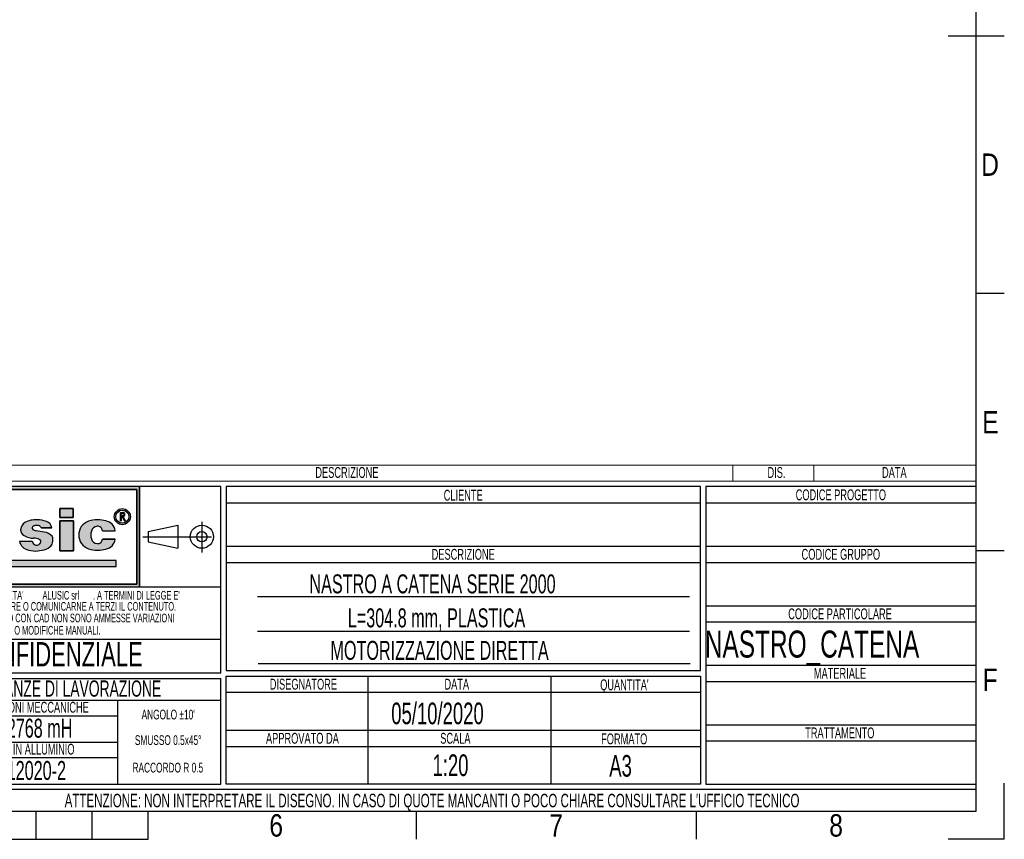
# Model space of a CAD drawing. Header units: millimetres. Extents: x 0 to 420, y 0 to 297.
# Tile 58 of 73: x 238 to 420, y 0 to 151. Entities that reach past the tile are written whole.
import ezdxf
from ezdxf.enums import TextEntityAlignment as Align

# ---------------------------------------------------------------- set-up
doc = ezdxf.new("R2010")
doc.units = ezdxf.units.MM
doc.linetypes.add('CENTERX2', pattern=[20.319999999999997, 12.7, -2.54, 2.54, -2.54])
doc.layers.add('CARTIGLIO', color=140, linetype='Continuous')
doc.styles.add('SLDTEXTSTYLE0', font='TXT', dxfattribs={"width": 0.6382978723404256})
doc.styles.add('SLDTEXTSTYLE1', font='TXT', dxfattribs={"width": 0.675})
doc.styles.add('SLDTEXTSTYLE2', font='TXT', dxfattribs={"width": 0.8214676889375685})

# ---------------------------------------------------------------- blocks, each defined once
blk = doc.blocks.new('SW_NOTE_0')
at = {"layer": 'CARTIGLIO', "color": 0, "insert": (1.968085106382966, 2.578135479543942), "char_height": 2, "attachment_point": 2, "style": 'SLDTEXTSTYLE0'}
blk.add_mtext('DIS.', dxfattribs=at)
blk = doc.blocks.new('SW_NOTE_0_1')
at = {"layer": 'CARTIGLIO', "color": 0, "insert": (7.101063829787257, 2.578135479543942), "char_height": 2, "attachment_point": 2, "style": 'SLDTEXTSTYLE0'}
blk.add_mtext('DESCRIZIONE', dxfattribs=at)
blk = doc.blocks.new('SW_NOTE_0_2')
at = {"layer": 'CARTIGLIO', "color": 0, "insert": (2.845744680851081, 2.578135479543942), "char_height": 2, "attachment_point": 2, "style": 'SLDTEXTSTYLE0'}
blk.add_mtext('DATA', dxfattribs=at)
blk = doc.blocks.new('SW_NOTE_0_4')
at = {"layer": 'CARTIGLIO', "color": 0, "insert": (14.05585106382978, 4.511737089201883), "char_height": 3.5, "attachment_point": 2, "style": 'SLDTEXTSTYLE0'}
blk.add_mtext('UNI-EN 12020-2', dxfattribs=at)
blk = doc.blocks.new('SW_NOTE_0_5')
at = {"layer": 'CARTIGLIO', "color": 0, "insert": (13.85638297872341, 2.578135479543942), "char_height": 2, "attachment_point": 2, "style": 'SLDTEXTSTYLE0'}
blk.add_mtext('PER PROFILI IN ALLUMINIO', dxfattribs=at)
blk = doc.blocks.new('SW_NOTE_0_6')
at = {"layer": 'CARTIGLIO', "color": 0, "insert": (15.68484042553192, 4.511737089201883), "char_height": 3.5, "attachment_point": 2, "style": 'SLDTEXTSTYLE0'}
blk.add_mtext('UNI-ISO 2768 mH', dxfattribs=at)
blk = doc.blocks.new('SW_NOTE_0_7')
at = {"layer": 'CARTIGLIO', "color": 0, "insert": (18.30319148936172, 2.578135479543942), "char_height": 2, "attachment_point": 2, "style": 'SLDTEXTSTYLE0'}
blk.add_mtext('PER LAVORAZIONI MECCANICHE', dxfattribs=at)
blk = doc.blocks.new('SW_NOTE_0_8')
at = {"layer": 'CARTIGLIO', "color": 0, "insert": (8.569148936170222, 2.320321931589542), "char_height": 1.8, "attachment_point": 2, "style": 'SLDTEXTSTYLE0'}
blk.add_mtext('RACCORDO R 0.5', dxfattribs=at)
blk = doc.blocks.new('SW_NOTE_0_9')
at = {"layer": 'CARTIGLIO', "color": 0, "char_height": 1.6, "attachment_point": 2, "style": 'SLDTEXTSTYLE0'}
for s, insert in [("DISEGNO DI PROPRIETA'", (10.27659574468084, 2.062508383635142)), ('ALUSIC srl', (25.45120500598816, 2.062508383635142)), (". A TERMINI DI LEGGE E'", (39.41078027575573, 2.062508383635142))]:
    blk.add_mtext(s, dxfattribs=dict(at, insert=insert))
blk = doc.blocks.new('SW_NOTE_0_10')
at = {"layer": 'CARTIGLIO', "color": 0, "insert": (10.40425531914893, 2.062508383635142), "char_height": 1.6, "attachment_point": 2, "style": 'SLDTEXTSTYLE0'}
blk.add_mtext('O MODIFICHE MANUALI.', dxfattribs=at)
blk = doc.blocks.new('SW_NOTE_0_11')
at = {"layer": 'CARTIGLIO', "color": 0, "insert": (7.587765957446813, 2.320321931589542), "char_height": 1.8, "attachment_point": 2, "style": 'SLDTEXTSTYLE0'}
blk.add_mtext('SMUSSO 0.5x45°', dxfattribs=at)
blk = doc.blocks.new('SW_NOTE_0_12')
at = {"layer": 'CARTIGLIO', "color": 0, "insert": (27.3404255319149, 2.062508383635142), "char_height": 1.6, "attachment_point": 2, "style": 'SLDTEXTSTYLE0'}
blk.add_mtext('VIETATO RIPRODURRE O COMUNICARNE A TERZI IL CONTENUTO.', dxfattribs=at)
blk = doc.blocks.new('SW_NOTE_0_13')
at = {"layer": 'CARTIGLIO', "color": 0, "insert": (28.04255319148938, 2.062508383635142), "char_height": 1.6, "attachment_point": 2, "style": 'SLDTEXTSTYLE0'}
blk.add_mtext('DISEGNO ESEGUITO CON CAD NON SONO AMMESSE VARIAZIONI', dxfattribs=at)
blk = doc.blocks.new('SW_NOTE_0_14')
at = {"layer": 'CARTIGLIO', "color": 0, "insert": (21.07265624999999, 5.800804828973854), "char_height": 4.500000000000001, "attachment_point": 2, "style": 'SLDTEXTSTYLE1'}
blk.add_mtext('CONFIDENZIALE', dxfattribs=at)
blk = doc.blocks.new('SW_NOTE_0_15')
at = {"layer": 'CARTIGLIO', "color": 0, "insert": (23.93617021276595, 3.867203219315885), "char_height": 3, "attachment_point": 2, "style": 'SLDTEXTSTYLE0'}
blk.add_mtext('TOLLERANZE DI LAVORAZIONE', dxfattribs=at)
blk = doc.blocks.new('SW_NOTE_0_16')
at = {"layer": 'CARTIGLIO', "color": 0, "insert": (6.67819148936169, 2.320321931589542), "char_height": 1.8, "attachment_point": 2, "style": 'SLDTEXTSTYLE0'}
blk.add_mtext("ANGOLO ±10'", dxfattribs=at)
blk = doc.blocks.new('SW_NOTE_0_17')
at = {"layer": 'CARTIGLIO', "color": 0, "insert": (10.69148936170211, 2.578135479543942), "char_height": 2, "attachment_point": 2, "style": 'SLDTEXTSTYLE0'}
blk.add_mtext('CODICE PROGETTO', dxfattribs=at)
blk = doc.blocks.new('SW_NOTE_0_18')
at = {"layer": 'CARTIGLIO', "color": 0, "insert": (9.547872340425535, 2.578135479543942), "char_height": 2, "attachment_point": 2, "style": 'SLDTEXTSTYLE0'}
blk.add_mtext('CODICE GRUPPO', dxfattribs=at)
blk = doc.blocks.new('SW_NOTE_0_19')
at = {"layer": 'CARTIGLIO', "color": 0, "insert": (12.15425531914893, 2.578135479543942), "char_height": 2, "attachment_point": 2, "style": 'SLDTEXTSTYLE0'}
blk.add_mtext('CODICE PARTICOLARE', dxfattribs=at)
blk = doc.blocks.new('SW_NOTE_0_20')
at = {"layer": 'CARTIGLIO', "color": 0, "insert": (5.691489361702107, 2.578135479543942), "char_height": 2, "attachment_point": 2, "style": 'SLDTEXTSTYLE0'}
blk.add_mtext('MATERIALE', dxfattribs=at)
blk = doc.blocks.new('SW_NOTE_0_21')
at = {"layer": 'CARTIGLIO', "color": 0, "insert": (4.228723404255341, 2.578135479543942), "char_height": 2, "attachment_point": 2, "style": 'SLDTEXTSTYLE0'}
blk.add_mtext('CLIENTE', dxfattribs=at)
blk = doc.blocks.new('SW_NOTE_0_22')
at = {"layer": 'CARTIGLIO', "color": 0, "insert": (7.101063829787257, 2.578135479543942), "char_height": 2, "attachment_point": 2, "style": 'SLDTEXTSTYLE0'}
blk.add_mtext('DESCRIZIONE', dxfattribs=at)
blk = doc.blocks.new('SW_NOTE_0_23')
at = {"layer": 'CARTIGLIO', "color": 0, "insert": (5.558510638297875, 2.578135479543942), "char_height": 2, "attachment_point": 2, "style": 'SLDTEXTSTYLE0'}
blk.add_mtext("QUANTITA'", dxfattribs=at)
blk = doc.blocks.new('SW_NOTE_0_24')
at = {"layer": 'CARTIGLIO', "color": 0, "insert": (2.845744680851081, 2.578135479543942), "char_height": 2, "attachment_point": 2, "style": 'SLDTEXTSTYLE0'}
blk.add_mtext('DATA', dxfattribs=at)
blk = doc.blocks.new('SW_NOTE_0_25')
at = {"layer": 'CARTIGLIO', "color": 0, "insert": (7.606382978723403, 2.578135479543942), "char_height": 2, "attachment_point": 2, "style": 'SLDTEXTSTYLE0'}
blk.add_mtext('DISEGNATORE', dxfattribs=at)
blk = doc.blocks.new('SW_NOTE_0_26')
at = {"layer": 'CARTIGLIO', "color": 0, "insert": (5.398936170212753, 2.578135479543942), "char_height": 2, "attachment_point": 2, "style": 'SLDTEXTSTYLE0'}
blk.add_mtext('FORMATO', dxfattribs=at)
blk = doc.blocks.new('SW_NOTE_0_27')
at = {"layer": 'CARTIGLIO', "color": 0, "insert": (8.670212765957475, 2.578135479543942), "char_height": 2, "attachment_point": 2, "style": 'SLDTEXTSTYLE0'}
blk.add_mtext('APPROVATO DA', dxfattribs=at)
blk = doc.blocks.new('SW_NOTE_0_28')
at = {"layer": 'CARTIGLIO', "color": 0, "insert": (3.510638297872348, 2.578135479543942), "char_height": 2, "attachment_point": 2, "style": 'SLDTEXTSTYLE0'}
blk.add_mtext('SCALA', dxfattribs=at)
blk = doc.blocks.new('SW_NOTE_0_29')
at = {"layer": 'CARTIGLIO', "color": 0, "insert": (85.40558510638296, 3.222669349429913), "char_height": 2.5, "attachment_point": 2, "style": 'SLDTEXTSTYLE0'}
blk.add_mtext("ATTENZIONE: NON INTERPRETARE IL DISEGNO. IN CASO DI QUOTE MANCANTI O POCO CHIARE CONSULTARE L'UFFICIO TECNICO", dxfattribs=at)
blk = doc.blocks.new('SW_NOTE_0_30')
at = {"layer": 'CARTIGLIO', "color": 0, "insert": (7.526595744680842, 2.578135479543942), "char_height": 2, "attachment_point": 2, "style": 'SLDTEXTSTYLE0'}
blk.add_mtext('TRATTAMENTO', dxfattribs=at)
blk = doc.blocks.new('Cartiglio ALUSIC particolari STD')
at = {"layer": 'CARTIGLIO'}
h = blk.add_hatch(color=256, dxfattribs=at)
h.paths.add_polyline_path([(175.6752307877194, 247.7132947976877), (175.6752307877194, 229.2132947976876), (220.6752307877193, 229.2132947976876), (220.6752307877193, 247.7132947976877)], flags=0)
h.paths.add_polyline_path([(176.1752307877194, 229.7132947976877), (176.1752307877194, 247.2132947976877), (220.1752307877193, 247.2132947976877), (220.1752307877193, 229.7132947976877)], flags=0)
for points in [[(189.726070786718, 243.5099477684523), (187.2568362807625, 243.5099477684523), (187.2568362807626, 232.9839336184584), (216.346566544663, 232.9839336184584), (216.346566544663, 234.0739837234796), (189.726070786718, 234.0739837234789)], [(205.9157645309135, 243.6451419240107), (205.9157645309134, 242.0388308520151), (208.4026610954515, 242.0388308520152), (208.4026610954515, 243.6451419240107)], [(208.4880238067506, 241.3950893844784), (205.9157645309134, 241.3950893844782), (205.9157645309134, 235.8207167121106), (208.4880238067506, 235.8207167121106)]]:
    blk.add_hatch(color=256, dxfattribs=at).paths.add_polyline_path(points, flags=0)
h = blk.add_hatch(color=256, dxfattribs=at)
edge = h.paths.add_edge_path(flags=0)
edge.add_arc((217.4963133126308, 242.1652733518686), 1.479868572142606, 0, 360)
edge = h.paths.add_edge_path(flags=0)
edge.add_arc((217.4963133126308, 242.1652733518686), 1.214864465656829, 0, 360)
h = blk.add_hatch(color=256, dxfattribs=at)
edge = h.paths.add_edge_path(flags=0)
edge.add_arc((217.5944506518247, 242.5818626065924), 0.3723980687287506, 277.1406326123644, 450.0000000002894)
edge.add_line((217.5944506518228, 242.9542606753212), (217.1543350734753, 242.9542606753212))
edge.add_line((217.1543350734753, 242.9542606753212), (217.1543350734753, 241.4023140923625))
edge.add_line((217.1543350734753, 241.4023140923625), (217.3097420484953, 241.4023140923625))
edge.add_line((217.3097420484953, 241.4023140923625), (217.3097420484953, 242.2094645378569))
edge.add_line((217.3097420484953, 242.2094645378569), (217.4681345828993, 242.2094645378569))
edge.add_line((217.4681345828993, 242.2094645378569), (217.8753428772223, 241.4023140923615))
edge.add_line((217.8753428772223, 241.4023140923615), (218.0494071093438, 241.4023140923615))
edge.add_line((218.0494071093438, 241.4023140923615), (217.6407416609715, 242.212352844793))
edge = h.paths.add_edge_path(flags=0)
edge.add_line((217.3097420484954, 242.7988537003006), (217.5944506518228, 242.7988537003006))
edge.add_arc((217.5944506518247, 242.5818626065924), 0.2169910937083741, -90.00000000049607, 90.00000000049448, ccw=False)
edge.add_line((217.5944506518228, 242.3648715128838), (217.3097420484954, 242.3648715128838))
edge.add_line((217.3097420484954, 242.3648715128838), (217.3097420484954, 242.7988537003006))
h = blk.add_hatch(color=256, dxfattribs=at)
edge = h.paths.add_edge_path(flags=0)
edge.add_line((201.4260816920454, 235.8017439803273), (202.6657446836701, 235.9456470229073))
edge.add_arc((202.329266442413, 238.631519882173), 2.706867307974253, 277.1406456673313, 311.0032214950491)
edge.add_arc((203.4500368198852, 237.5679483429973), 1.178212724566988, 303.7868133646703, 347.8980612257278)
edge.add_arc((202.7591436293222, 237.8600682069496), 1.920162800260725, 343.693523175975, 381.4193527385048)
edge.add_arc((202.6211329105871, 236.5671389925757), 2.77207698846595, 46.00269433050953, 81.2509677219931)
edge.add_arc((194.8645641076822, 197.2610710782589), 42.83386613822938, 78.993004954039, 81.01866969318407)
edge.add_arc((201.791685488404, 241.2254031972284), 1.672976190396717, 238.7770991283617, 261.74465207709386, ccw=False)
edge.add_arc((201.2153024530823, 240.0677304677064), 0.3988810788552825, 114.64010585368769, 223.1865854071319, ccw=False)
edge.add_arc((201.6334056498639, 239.1857459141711), 1.374925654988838, 90.51660503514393, 115.1534325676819, ccw=False)
edge.add_arc((201.6831021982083, 239.5760411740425), 0.986530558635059, 50.694882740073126, 93.60864602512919, ccw=False)
edge.add_arc((201.9697940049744, 239.9445101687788), 0.519939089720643, 14.547573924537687, 49.4198797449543, ccw=False)
edge.add_line((202.4730635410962, 240.0751104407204), (204.4675927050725, 240.0751104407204))
edge.add_arc((203.0576035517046, 239.9357336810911), 1.416861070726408, 5.64532107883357, 71.38339334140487)
edge.add_arc((201.7960014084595, 236.355567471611), 5.212710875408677, 70.80435731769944, 90.86664277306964)
edge.add_arc((201.3918249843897, 237.7332340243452), 3.848224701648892, 85.15036290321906, 119.91204055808)
edge.add_arc((200.4630711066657, 239.596929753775), 1.774008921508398, 123.9309471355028, 174.9914571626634)
edge.add_arc((199.7112523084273, 239.6370426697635), 1.021881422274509, 173.5516105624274, 249.3813116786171)
edge.add_arc((201.1522143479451, 241.6000363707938), 3.430150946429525, 238.332046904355, 269.1908231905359)
edge.add_arc((201.2712411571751, 236.022650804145), 2.154096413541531, 64.99796384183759, 94.45891481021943, ccw=False)
edge.add_arc((202.0592687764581, 237.5956085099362), 0.398545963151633, -35.58612148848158, 72.11412463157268, ccw=False)
edge.add_arc((201.6903477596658, 237.6535955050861), 0.7512299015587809, 245.201083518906, 337.29941344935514, ccw=False)
edge.add_arc((201.6384661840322, 237.7297070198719), 0.8024620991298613, 192.55915917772, 250.8523518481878, ccw=False)
edge.add_line((200.8552053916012, 237.5552136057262), (198.4723136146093, 237.5552136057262))
edge.add_arc((200.5696156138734, 238.1164948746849), 2.1711085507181, 194.982434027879, 258.3364147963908)
edge.add_line((200.1306936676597, 235.9902164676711), (201.4260816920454, 235.8017439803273))
h = blk.add_hatch(color=256, dxfattribs=at)
edge = h.paths.add_edge_path(flags=0)
edge.add_arc((212.8489752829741, 238.2774034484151), 1.095489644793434, 191.1589777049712, 269.92854925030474, ccw=False)
edge.add_arc((213.9973597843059, 238.7808861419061), 2.335462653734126, 162.1599290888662, 197.8400709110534, ccw=False)
edge.add_arc((212.8489752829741, 239.284368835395), 1.095489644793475, 90.0714507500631, 168.8410222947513, ccw=False)
edge.add_arc((212.9558587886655, 239.5292842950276), 0.8574339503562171, 2.5666577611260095, 97.25285314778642, ccw=False)
edge.add_line((213.8124325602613, 239.5676816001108), (216.1889448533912, 239.5676816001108))
edge.add_arc((214.1254209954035, 239.3204036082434), 2.078287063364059, 6.833333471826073, 81.00039250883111)
edge.add_arc((213.0403652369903, 236.4056797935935), 5.163706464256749, 74.15176759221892, 91.31975036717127)
edge.add_arc((212.577937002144, 238.1509364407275), 3.434301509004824, 84.2596919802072, 140.8312604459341)
edge.add_arc((212.2748599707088, 238.7808861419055), 2.817144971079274, 146.8823062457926, 213.1176937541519)
edge.add_arc((212.5779370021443, 239.4108358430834), 3.434301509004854, 219.1687395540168, 275.7403080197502)
edge.add_arc((213.0403652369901, 241.1560924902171), 5.163706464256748, 268.6802496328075, 285.8482324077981)
edge.add_arc((214.1254209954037, 238.2413686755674), 2.078287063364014, 278.9996074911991, 353.1666665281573)
edge.add_line((216.1889448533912, 237.9940906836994), (213.8124325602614, 237.9940906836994))
edge.add_arc((212.9558587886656, 238.0324879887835), 0.8574339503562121, 262.7471468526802, 357.4333422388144, ccw=False)
at = {"color": 161, "linetype": 'Continuous', "lineweight": 18}
for p, q in [((175.6752307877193, 251.7132947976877), (375.3252307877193, 251.7132947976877)), ((330.3252307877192, 251.7132947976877), (330.3252307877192, 248.7132947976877)), ((345.3252307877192, 251.7132947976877), (345.3252307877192, 248.7132947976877)), ((375.3252307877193, 248.7132947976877), (375.3252307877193, 251.7132947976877)), ((175.6752307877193, 248.7132947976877), (375.3252307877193, 248.7132947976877))]:
    blk.add_line(p, q, dxfattribs=at)
at = {"layer": 'CARTIGLIO'}
for p, q in [((235.6752307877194, 247.7132947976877), (175.6752307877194, 247.7132947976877)), ((220.6752307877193, 247.7132947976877), (175.6752307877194, 247.7132947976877)), ((220.6752307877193, 229.2132947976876), (220.6752307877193, 247.7132947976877)), ((220.6752307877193, 247.7132947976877), (220.6752307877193, 229.2132947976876)), ((235.6752307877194, 213.2641084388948), (235.6752307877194, 247.7132947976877)), ((324.3252307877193, 247.7132947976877), (236.6752307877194, 247.7132947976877)), ((236.6752307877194, 247.7132947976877), (236.6752307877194, 213.7132947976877)), ((324.3252307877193, 213.7132947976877), (324.3252307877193, 247.7132947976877)), ((375.3252307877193, 247.7132947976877), (325.3252307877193, 247.7132947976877)), ((325.3252307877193, 247.7132947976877), (325.3252307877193, 192.7132947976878)), ((375.3252307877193, 192.7132947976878), (375.3252307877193, 247.7132947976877)), ((176.1752307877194, 247.2132947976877), (220.1752307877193, 247.2132947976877)), ((220.1752307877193, 247.2132947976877), (176.1752307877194, 247.2132947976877)), ((220.1752307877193, 247.2132947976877), (220.1752307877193, 229.7132947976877)), ((220.1752307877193, 229.7132947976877), (220.1752307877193, 247.2132947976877)), ((236.6752307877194, 244.7132947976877), (324.3252307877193, 244.7132947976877)), ((325.3252307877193, 244.7132947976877), (375.3252307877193, 244.7132947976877)), ((208.4026610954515, 243.6451419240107), (205.9157645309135, 243.6451419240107)), ((205.9157645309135, 243.6451419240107), (205.9157645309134, 242.0388308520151)), ((205.9157645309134, 242.0388308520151), (205.9157645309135, 243.6451419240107)), ((205.9157645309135, 243.6451419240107), (208.4026610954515, 243.6451419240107)), ((205.9157645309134, 242.0388308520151), (208.4026610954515, 242.0388308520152)), ((208.4026610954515, 242.0388308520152), (205.9157645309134, 242.0388308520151)), ((208.4026610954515, 243.6451419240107), (208.4026610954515, 242.0388308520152)), ((208.4026610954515, 242.0388308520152), (208.4026610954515, 243.6451419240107)), ((217.1543350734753, 241.4023140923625), (217.1543350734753, 242.9542606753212)), ((217.1543350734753, 241.4023140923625), (217.1543350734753, 242.9542606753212)), ((217.1543350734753, 242.9542606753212), (217.5944506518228, 242.9542606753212)), ((217.1543350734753, 242.9542606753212), (217.5944506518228, 242.9542606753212)), ((217.3097420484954, 242.7988537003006), (217.5944506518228, 242.7988537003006)), ((217.3097420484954, 242.3648715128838), (217.3097420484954, 242.7988537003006)), ((217.3097420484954, 242.3648715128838), (217.3097420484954, 242.7988537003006)), ((217.3097420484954, 242.7988537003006), (217.5944506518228, 242.7988537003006)), ((217.3097420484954, 242.3648715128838), (217.5944506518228, 242.3648715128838)), ((217.5944506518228, 242.3648715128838), (217.3097420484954, 242.3648715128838)), ((217.3097420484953, 242.2094645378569), (217.3097420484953, 241.4023140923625)), ((217.3097420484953, 241.4023140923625), (217.3097420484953, 242.2094645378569)), ((217.4681345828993, 242.2094645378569), (217.3097420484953, 242.2094645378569)), ((217.3097420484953, 242.2094645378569), (217.4681345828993, 242.2094645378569)), ((217.8753428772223, 241.4023140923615), (217.4681345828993, 242.2094645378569)), ((217.4681345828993, 242.2094645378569), (217.8753428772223, 241.4023140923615)), ((217.6407416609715, 242.212352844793), (218.0494071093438, 241.4023140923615)), ((217.6407416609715, 242.212352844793), (218.0494071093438, 241.4023140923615)), ((208.4880238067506, 241.3950893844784), (205.9157645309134, 241.3950893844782)), ((205.9157645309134, 241.3950893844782), (205.9157645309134, 235.8207167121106)), ((205.9157645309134, 241.3950893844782), (208.4880238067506, 241.3950893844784)), ((205.9157645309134, 235.8207167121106), (205.9157645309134, 241.3950893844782)), ((208.4880238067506, 235.8207167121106), (208.4880238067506, 241.3950893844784)), ((208.4880238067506, 241.3950893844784), (208.4880238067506, 235.8207167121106)), ((217.1543350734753, 241.4023140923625), (217.3097420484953, 241.4023140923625)), ((217.3097420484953, 241.4023140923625), (217.1543350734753, 241.4023140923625)), ((217.8753428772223, 241.4023140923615), (218.0494071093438, 241.4023140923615)), ((218.0494071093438, 241.4023140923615), (217.8753428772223, 241.4023140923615)), ((222.2665680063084, 239.420334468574), (227.759141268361, 240.6015329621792)), ((227.759141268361, 240.6015329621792), (227.7591412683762, 236.3250566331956)), ((202.4730635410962, 240.0751104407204), (204.4675927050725, 240.0751104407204)), ((204.4675927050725, 240.0751104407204), (202.4730635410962, 240.0751104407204)), ((213.8124325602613, 239.5676816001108), (216.1889448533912, 239.5676816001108)), ((213.8124325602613, 239.5676816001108), (216.1889448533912, 239.5676816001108)), ((222.2665680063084, 239.420334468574), (222.2665680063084, 237.5062551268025)), ((200.8552053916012, 237.5552136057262), (198.4723136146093, 237.5552136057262)), ((200.8552053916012, 237.5552136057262), (198.4723136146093, 237.5552136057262)), ((216.1889448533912, 237.9940906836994), (213.8124325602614, 237.9940906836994)), ((213.8124325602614, 237.9940906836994), (216.1889448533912, 237.9940906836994)), ((222.2665680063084, 237.5062551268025), (227.7591412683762, 236.3250566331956)), ((236.6752307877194, 236.7132947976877), (324.3252307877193, 236.7132947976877)), ((325.3252307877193, 236.7132947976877), (375.3252307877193, 236.7132947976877)), ((200.1306936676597, 235.9902164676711), (201.4260816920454, 235.8017439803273)), ((200.1306936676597, 235.9902164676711), (201.4260816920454, 235.8017439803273)), ((201.4260816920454, 235.8017439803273), (202.6657446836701, 235.9456470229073)), ((201.4260816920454, 235.8017439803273), (202.6657446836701, 235.9456470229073)), ((205.9157645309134, 235.8207167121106), (208.4880238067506, 235.8207167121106)), ((208.4880238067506, 235.8207167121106), (205.9157645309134, 235.8207167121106)), ((187.2568362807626, 232.9839336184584), (216.346566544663, 232.9839336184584)), ((187.2568362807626, 232.9839336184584), (216.346566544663, 232.9839336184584)), ((216.346566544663, 234.0739837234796), (189.726070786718, 234.0739837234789)), ((216.346566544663, 234.0739837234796), (189.726070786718, 234.0739837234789)), ((216.346566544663, 232.9839336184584), (216.346566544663, 234.0739837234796)), ((216.346566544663, 232.9839336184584), (216.346566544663, 234.0739837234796)), ((236.6752307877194, 233.7132947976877), (324.3252307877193, 233.7132947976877)), ((325.3252307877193, 233.7132947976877), (375.3252307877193, 233.7132947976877)), ((220.1752307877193, 229.7132947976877), (176.1752307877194, 229.7132947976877)), ((176.1752307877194, 229.7132947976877), (220.1752307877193, 229.7132947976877)), ((175.6752307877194, 229.2132947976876), (220.6752307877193, 229.2132947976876)), ((175.6752307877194, 229.2132947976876), (235.6752307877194, 229.2132947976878)), ((322.3252307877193, 227.3799614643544), (242.5002307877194, 227.3799614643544)), ((325.3252307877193, 225.7132947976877), (375.3252307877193, 225.7132947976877)), ((325.3252307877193, 222.7132947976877), (375.3252307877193, 222.7132947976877)), ((242.5002307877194, 221.0217416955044), (322.3252307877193, 221.0217416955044)), ((235.6752307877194, 219.4779138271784), (175.6752307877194, 219.4779138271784)), ((242.6228336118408, 215.0313303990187), (322.4478336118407, 215.0313303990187)), ((235.6752307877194, 213.2641084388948), (175.6752307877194, 213.2641084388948)), ((236.6752307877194, 213.7132947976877), (324.3252307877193, 213.7132947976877)), ((325.3252307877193, 214.7132947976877), (375.3252307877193, 214.7132947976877)), ((175.6752307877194, 212.2641084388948), (235.6752307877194, 212.2641084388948)), ((235.6752307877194, 192.7132947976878), (235.6752307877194, 212.2641084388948)), ((236.6752307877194, 212.7132947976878), (324.3252307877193, 212.7132947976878)), ((236.6752307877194, 192.7132947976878), (236.6752307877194, 212.7132947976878)), ((262.8472277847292, 212.7132947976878), (262.8472277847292, 192.7132947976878)), ((296.6722277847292, 212.7132947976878), (296.6722277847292, 192.7132947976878)), ((324.3252307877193, 212.7132947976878), (324.3252307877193, 192.7132947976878)), ((325.3252307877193, 211.7132947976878), (375.3252307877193, 211.7132947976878)), ((236.6752307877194, 209.7132947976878), (324.3252307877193, 209.7132947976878)), ((235.6612716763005, 208.2042541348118), (175.6612716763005, 208.2042541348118)), ((216.684767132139, 192.7132947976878), (216.684767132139, 208.2042541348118)), ((175.6752307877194, 205.3858848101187), (216.684767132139, 205.3858848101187)), ((236.6752307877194, 202.7132947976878), (324.3252307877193, 202.7132947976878)), ((325.3252307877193, 203.7132947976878), (375.3252307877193, 203.7132947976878)), ((216.684767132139, 200.4587744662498), (175.6752307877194, 200.4587744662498)), ((325.3252307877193, 200.7132947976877), (375.3252307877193, 200.7132947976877)), ((236.6752307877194, 199.7132947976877), (324.3252307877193, 199.7132947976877)), ((175.6891898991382, 197.6792182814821), (216.6987262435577, 197.6792182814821)), ((175.6752307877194, 192.7132947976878), (235.6752307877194, 192.7132947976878)), ((375.3252307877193, 191.7132947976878), (175.6752307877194, 191.7132947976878)), ((324.3252307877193, 192.7132947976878), (236.6752307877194, 192.7132947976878)), ((325.3252307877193, 192.7132947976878), (375.3252307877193, 192.7132947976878)), ((375.3252307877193, 187.7132947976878), (375.3252307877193, 191.7132947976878)), ((175.6752307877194, 187.7132947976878), (375.3252307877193, 187.7132947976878))]:
    blk.add_line(p, q, dxfattribs=at)
at = {"layer": 'CARTIGLIO', "linetype": 'CENTERX2'}
for p, q in [((232.1939749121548, 241.2151324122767), (232.1939749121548, 235.5497603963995)), ((221.2625504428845, 238.4632947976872), (235.0879111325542, 238.4632947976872))]:
    blk.add_line(p, q, dxfattribs=at)
at = {"layer": 'CARTIGLIO', "linetype": 'Continuous'}
blk.add_line((175.6736628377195, 187.7132947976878), (375.3252307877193, 187.7132947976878), dxfattribs=at)
at = {"layer": 'CARTIGLIO'}
for centre, radius in [((217.4963133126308, 242.1652733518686), 1.479868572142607), ((217.4963133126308, 242.1652733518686), 1.479868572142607), ((217.4963133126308, 242.1652733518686), 1.214864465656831), ((217.4963133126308, 242.1652733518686), 1.214864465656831), ((232.1939749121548, 238.4632947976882), 2.138238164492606), ((232.1939749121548, 238.4632947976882), 0.9570396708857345)]:
    blk.add_circle(centre, radius, dxfattribs=at)
for centre, radius, start, end in [((217.5944506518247, 242.5818626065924), 0.3723980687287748, 277.1406326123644, 90.00000000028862), ((217.5944506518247, 242.5818626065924), 0.3723980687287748, 277.1406326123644, 90.00000000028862), ((217.5944506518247, 242.5818626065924), 0.2169910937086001, 269.9999999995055, 90.00000000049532), ((217.5944506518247, 242.5818626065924), 0.2169910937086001, 269.9999999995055, 90.00000000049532), ((200.4630711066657, 239.596929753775), 1.774008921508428, 123.9309471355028, 174.9914571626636), ((200.4630711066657, 239.596929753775), 1.774008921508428, 123.9309471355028, 174.9914571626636), ((201.3918249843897, 237.7332340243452), 3.848224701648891, 85.15036290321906, 119.91204055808), ((201.3918249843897, 237.7332340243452), 3.848224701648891, 85.15036290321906, 119.91204055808), ((201.2153024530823, 240.0677304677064), 0.3988810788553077, 114.6401058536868, 223.1865854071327), ((201.2153024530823, 240.0677304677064), 0.3988810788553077, 114.6401058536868, 223.1865854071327), ((201.6334056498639, 239.1857459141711), 1.374925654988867, 90.51660503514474, 115.1534325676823), ((201.6334056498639, 239.1857459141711), 1.374925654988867, 90.51660503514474, 115.1534325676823), ((201.6831021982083, 239.5760411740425), 0.9865305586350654, 50.69488274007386, 93.60864602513), ((201.6831021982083, 239.5760411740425), 0.9865305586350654, 50.69488274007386, 93.60864602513), ((201.7960014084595, 236.355567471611), 5.212710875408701, 70.80435731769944, 90.86664277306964), ((201.7960014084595, 236.355567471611), 5.212710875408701, 70.80435731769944, 90.86664277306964), ((201.9697940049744, 239.9445101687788), 0.5199390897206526, 14.54757392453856, 49.41987974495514), ((201.9697940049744, 239.9445101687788), 0.5199390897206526, 14.54757392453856, 49.41987974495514), ((203.0576035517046, 239.9357336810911), 1.416861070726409, 5.64532107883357, 71.38339334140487), ((203.0576035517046, 239.9357336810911), 1.416861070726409, 5.64532107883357, 71.38339334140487), ((212.2748599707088, 238.7808861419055), 2.81714497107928, 146.8823062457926, 213.1176937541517), ((212.2748599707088, 238.7808861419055), 2.81714497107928, 146.8823062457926, 213.1176937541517), ((212.577937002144, 238.1509364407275), 3.434301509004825, 84.2596919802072, 140.8312604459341), ((212.577937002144, 238.1509364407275), 3.434301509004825, 84.2596919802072, 140.8312604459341), ((212.8489752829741, 239.284368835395), 1.09548964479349, 90.07145075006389, 168.8410222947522), ((212.8489752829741, 239.284368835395), 1.09548964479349, 90.07145075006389, 168.8410222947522), ((212.9558587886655, 239.5292842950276), 0.8574339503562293, 2.566657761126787, 97.25285314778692), ((212.9558587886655, 239.5292842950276), 0.8574339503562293, 2.566657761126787, 97.25285314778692), ((213.0403652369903, 236.4056797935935), 5.163706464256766, 74.15176759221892, 91.31975036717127), ((213.0403652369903, 236.4056797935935), 5.163706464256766, 74.15176759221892, 91.31975036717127), ((214.1254209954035, 239.3204036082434), 2.078287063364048, 6.833333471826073, 81.00039250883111), ((214.1254209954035, 239.3204036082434), 2.078287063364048, 6.833333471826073, 81.00039250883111), ((199.7112523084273, 239.6370426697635), 1.021881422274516, 173.5516105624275, 249.381311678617), ((199.7112523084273, 239.6370426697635), 1.021881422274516, 173.5516105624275, 249.381311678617), ((201.1522143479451, 241.6000363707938), 3.430150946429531, 238.332046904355, 269.1908231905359), ((201.1522143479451, 241.6000363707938), 3.430150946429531, 238.332046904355, 269.1908231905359), ((201.791685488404, 241.2254031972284), 1.672976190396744, 238.7770991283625, 261.7446520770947), ((201.791685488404, 241.2254031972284), 1.672976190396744, 238.7770991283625, 261.7446520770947), ((194.8645641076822, 197.2610710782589), 42.8338661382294, 78.993004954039, 81.01866969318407), ((194.8645641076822, 197.2610710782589), 42.8338661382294, 78.993004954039, 81.01866969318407), ((202.6211329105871, 236.5671389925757), 2.772076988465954, 46.00269433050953, 81.2509677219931), ((202.6211329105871, 236.5671389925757), 2.772076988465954, 46.00269433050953, 81.2509677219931), ((202.7591436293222, 237.8600682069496), 1.920162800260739, 343.6935231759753, 21.41935273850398), ((202.7591436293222, 237.8600682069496), 1.920162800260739, 343.6935231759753, 21.41935273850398), ((213.9973597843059, 238.7808861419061), 2.335462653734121, 162.159929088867, 197.8400709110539), ((213.9973597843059, 238.7808861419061), 2.335462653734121, 162.159929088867, 197.8400709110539), ((200.5696156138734, 238.1164948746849), 2.171108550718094, 194.982434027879, 258.3364147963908), ((200.5696156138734, 238.1164948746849), 2.171108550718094, 194.982434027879, 258.3364147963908), ((201.6384661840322, 237.7297070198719), 0.8024620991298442, 192.5591591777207, 250.8523518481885), ((201.6384661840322, 237.7297070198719), 0.8024620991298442, 192.5591591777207, 250.8523518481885), ((201.2712411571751, 236.022650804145), 2.154096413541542, 64.99796384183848, 94.45891481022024), ((201.2712411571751, 236.022650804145), 2.154096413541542, 64.99796384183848, 94.45891481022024), ((201.6903477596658, 237.6535955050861), 0.7512299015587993, 245.2010835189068, 337.299413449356), ((201.6903477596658, 237.6535955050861), 0.7512299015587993, 245.2010835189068, 337.299413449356), ((202.0592687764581, 237.5956085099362), 0.3985459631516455, 324.4138785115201, 72.11412463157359), ((202.0592687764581, 237.5956085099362), 0.3985459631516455, 324.4138785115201, 72.11412463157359), ((202.329266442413, 238.631519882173), 2.706867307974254, 277.1406456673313, 311.0032214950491), ((202.329266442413, 238.631519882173), 2.706867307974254, 277.1406456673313, 311.0032214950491), ((203.4500368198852, 237.5679483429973), 1.178212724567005, 303.7868133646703, 347.898061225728), ((203.4500368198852, 237.5679483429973), 1.178212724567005, 303.7868133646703, 347.898061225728), ((212.5779370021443, 239.4108358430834), 3.434301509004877, 219.1687395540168, 275.7403080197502), ((212.5779370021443, 239.4108358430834), 3.434301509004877, 219.1687395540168, 275.7403080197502), ((212.8489752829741, 238.2774034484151), 1.095489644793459, 191.1589777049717, 269.9285492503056), ((212.8489752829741, 238.2774034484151), 1.095489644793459, 191.1589777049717, 269.9285492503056), ((212.9558587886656, 238.0324879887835), 0.8574339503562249, 262.7471468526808, 357.4333422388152), ((212.9558587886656, 238.0324879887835), 0.8574339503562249, 262.7471468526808, 357.4333422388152), ((214.1254209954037, 238.2413686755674), 2.078287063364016, 278.9996074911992, 353.1666665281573), ((214.1254209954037, 238.2413686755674), 2.078287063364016, 278.9996074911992, 353.1666665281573), ((213.0403652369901, 241.1560924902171), 5.163706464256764, 268.6802496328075, 285.8482324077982), ((213.0403652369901, 241.1560924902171), 5.163706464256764, 268.6802496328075, 285.8482324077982)]:
    blk.add_arc(centre, radius, start, end, dxfattribs=at)
at = {"layer": 'CARTIGLIO', "color": 140}
for name, p in [('SW_NOTE_0_1', (251.8960644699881, 248.75167344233)), ('SW_NOTE_0', (336.4240000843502, 248.75167344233)), ('SW_NOTE_0_2', (357.3252307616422, 248.75167344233)), ('SW_NOTE_0_21', (276.2668975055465, 244.5549423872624)), ('SW_NOTE_0_17', (339.5988422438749, 244.6271836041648)), ('SW_NOTE_0_22', (273.3960644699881, 233.6271836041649)), ('SW_NOTE_0_18', (340.7418972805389, 233.6271836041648)), ('SW_NOTE_0_9', (180.6752322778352, 226.3745778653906)), ('SW_NOTE_0_12', (178.05745774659, 224.3284193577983)), ('SW_NOTE_0_13', (177.3396818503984, 222.1825085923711)), ('SW_NOTE_0_19', (337.9891200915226, 222.6271836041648)), ('SW_NOTE_0_10', (195.0941192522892, 219.9062941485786)), ('SW_NOTE_0_14', (183.9404302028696, 213.1822066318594)), ('SW_NOTE_0_20', (344.447453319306, 211.6271836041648)), ('SW_NOTE_0_15', (181.241582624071, 208.0326370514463)), ('SW_NOTE_0_25', (243.3579844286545, 209.627183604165)), ('SW_NOTE_0_24', (276.4610510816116, 209.6271836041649)), ('SW_NOTE_0_23', (304.7338892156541, 209.5155482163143)), ('SW_NOTE_0_7', (179.3044986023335, 205.3623966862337)), ('SW_NOTE_0_16', (219.2991583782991, 204.1754591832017)), ('SW_NOTE_0_6', (180.4564224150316, 200.3147666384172)), ('SW_NOTE_0_27', (242.1107618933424, 199.6271836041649)), ('SW_NOTE_0_28', (275.5374398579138, 199.6271836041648)), ('SW_NOTE_0_26', (304.8547222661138, 199.5155482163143)), ('SW_NOTE_0_30', (342.5668974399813, 200.6271836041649)), ('SW_NOTE_0_5', (183.5629035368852, 197.6169170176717)), ('SW_NOTE_0_11', (218.376658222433, 199.448422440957)), ('SW_NOTE_0_4', (181.9901011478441, 192.5036875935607)), ('SW_NOTE_0_8', (217.3354083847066, 194.3659799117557)), ('SW_NOTE_0_29', (189.3353167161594, 187.7306559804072))]:
    blk.add_blockref(name, p, dxfattribs=at)
for tag, height, style, width, p in [('AUTOATTR1', 3.5, 'SLDTEXTSTYLE0', 0.6382978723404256, (284.730617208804, 231.4146332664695)), ('AUTOATTR2', 3.5, 'SLDTEXTSTYLE0', 0.6382978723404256, (283.5554421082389, 225.136016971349)), ('AUTOATTR6', 5, 'SLDTEXTSTYLE1', 0.675, (353.201965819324, 221.0084733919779)), ('AUTOATTR11', 3.5, 'SLDTEXTSTYLE0', 0.6382978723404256, (284.5664109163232, 219.1248268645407)), ('AUTOATTR8', 4, 'SLDTEXTSTYLE0', 0.6382978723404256, (280.9485514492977, 207.716756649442)), ('AUTOATTR9', 4, 'SLDTEXTSTYLE0', 0.6382978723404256, (279.8263282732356, 198.1376937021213)), ('AUTOATTR0', 4, 'SLDTEXTSTYLE0', 0.6382978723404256, (310.736666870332, 198.0260583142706))]:
    blk.add_attdef(tag, text='', height=height, dxfattribs=dict(at, style=style, width=width)).set_placement(p, align=Align.TOP_CENTER)
for tag in ['AUTOATTR3', 'AUTOATTR4', 'AUTOATTR5', 'AUTOATTR7', 'AUTOATTR10', 'AUTOATTR12', 'AUTOATTR13']:
    blk.add_attdef(tag, (0, 0), '', height=4, dxfattribs=at)

msp = doc.modelspace()

# ---------------------------------------------------------------- linework, layer by layer
at = {"layer": 'CARTIGLIO', "linetype": 'Continuous'}
for p, q in [((414.8273971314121, 5.171001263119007), (414.8273971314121, 291.8225690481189)), ((409.6531811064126, 148.4967851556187), (420.0016131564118, 148.4967851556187)), ((420.0016131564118, 100.8939977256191), (414.8273971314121, 100.8939977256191)), ((420.0016131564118, 53.29121029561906), (414.8273971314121, 53.29121029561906)), ((420.0016131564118, -0.003214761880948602), (420.0016131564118, 10.34521728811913)), ((5.180115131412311, 5.171001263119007), (414.8273971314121, 5.171001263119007)), ((215.1758291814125, 5.171001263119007), (414.8273971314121, 5.171001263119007)), ((241.0490522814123, -0.003214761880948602), (241.0490522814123, 5.171001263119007)), ((251.3974843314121, -0.003214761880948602), (251.3974843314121, 5.171001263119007)), ((261.7459163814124, -0.003214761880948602), (261.7459163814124, 5.171001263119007)), ((311.3430766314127, -0.003214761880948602), (311.3430766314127, 5.171001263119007)), ((363.0852368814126, -0.003214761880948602), (363.0852368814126, 5.171001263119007)), ((158.2615958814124, -0.003214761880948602), (261.7459163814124, -0.003214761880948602)), ((420.0016131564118, -0.003214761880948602), (409.6531811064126, -0.003214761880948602))]:
    msp.add_line(p, q, dxfattribs=at)
at = {"layer": 'CARTIGLIO'}
msp.add_line((215.1773971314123, 5.171001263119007), (414.8273971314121, 5.171001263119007), dxfattribs=at)

# ---------------------------------------------------------------- block references
ref = msp.add_blockref('Cartiglio ALUSIC particolari STD', (39.50216634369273, -182.5422935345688), dxfattribs=at)
ref.add_attrib('AUTOATTR0', 'A3', dxfattribs={"color": 140, "height": 4, "style": 'SLDTEXTSTYLE0', "width": 0.6382978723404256}).set_placement((346.9888332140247, 10.37438977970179), align=Align.BOTTOM_LEFT)
ref.add_attrib('AUTOATTR1', 'NASTRO A CATENA SERIE 2000', dxfattribs={"color": 140, "height": 3.5, "style": 'SLDTEXTSTYLE0', "width": 0.6382978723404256}).set_placement((291.5843460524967, 44.40163660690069), align=Align.BOTTOM_LEFT)
ref.add_attrib('AUTOATTR2', 'L=304.8 mm, PLASTICA', dxfattribs={"color": 140, "height": 3.5, "style": 'SLDTEXTSTYLE0', "width": 0.6382978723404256}).set_placement((298.6669834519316, 38.12302031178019), align=Align.BOTTOM_LEFT)
ref.add_attrib('AUTOATTR6', 'NASTRO_CATENA', dxfattribs={"color": 140, "height": 5, "style": 'SLDTEXTSTYLE1', "width": 0.675}).set_placement((364.6572571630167, 32.07946110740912), align=Align.BOTTOM_LEFT)
ref.add_attrib('AUTOATTR8', '05/10/2020', dxfattribs={"color": 140, "height": 4, "style": 'SLDTEXTSTYLE0', "width": 0.6382978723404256}).set_placement((306.7007177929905, 20.0650881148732), align=Align.BOTTOM_LEFT)
ref.add_attrib('AUTOATTR9', '1:20', dxfattribs={"color": 140, "height": 4, "style": 'SLDTEXTSTYLE0', "width": 0.6382978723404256}).set_placement((314.3284946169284, 10.48602516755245), align=Align.BOTTOM_LEFT)
ref.add_attrib('AUTOATTR11', 'MOTORIZZAZIONE DIRETTA', dxfattribs={"color": 140, "height": 3.5, "style": 'SLDTEXTSTYLE0', "width": 0.6382978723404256}).set_placement((295.4670147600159, 32.11183020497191), align=Align.BOTTOM_LEFT)

# ---------------------------------------------------------------- texts
at = {"layer": 'CARTIGLIO', "char_height": 4.13937282, "attachment_point": 2, "style": 'SLDTEXTSTYLE2'}
for s, insert in [('D', (417.3655368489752, 126.7485710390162)), ('E', (417.42546495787, 79.14578360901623)), ('F', (417.3681689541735, 31.54299617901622)), ('6', (285.4283396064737, 4.637072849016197)), ('7', (337.170499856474, 4.637072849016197)), ('8', (388.9126601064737, 4.637072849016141))]:
    msp.add_mtext(s, dxfattribs=dict(at, insert=insert))

doc.saveas('drawing.dxf')
